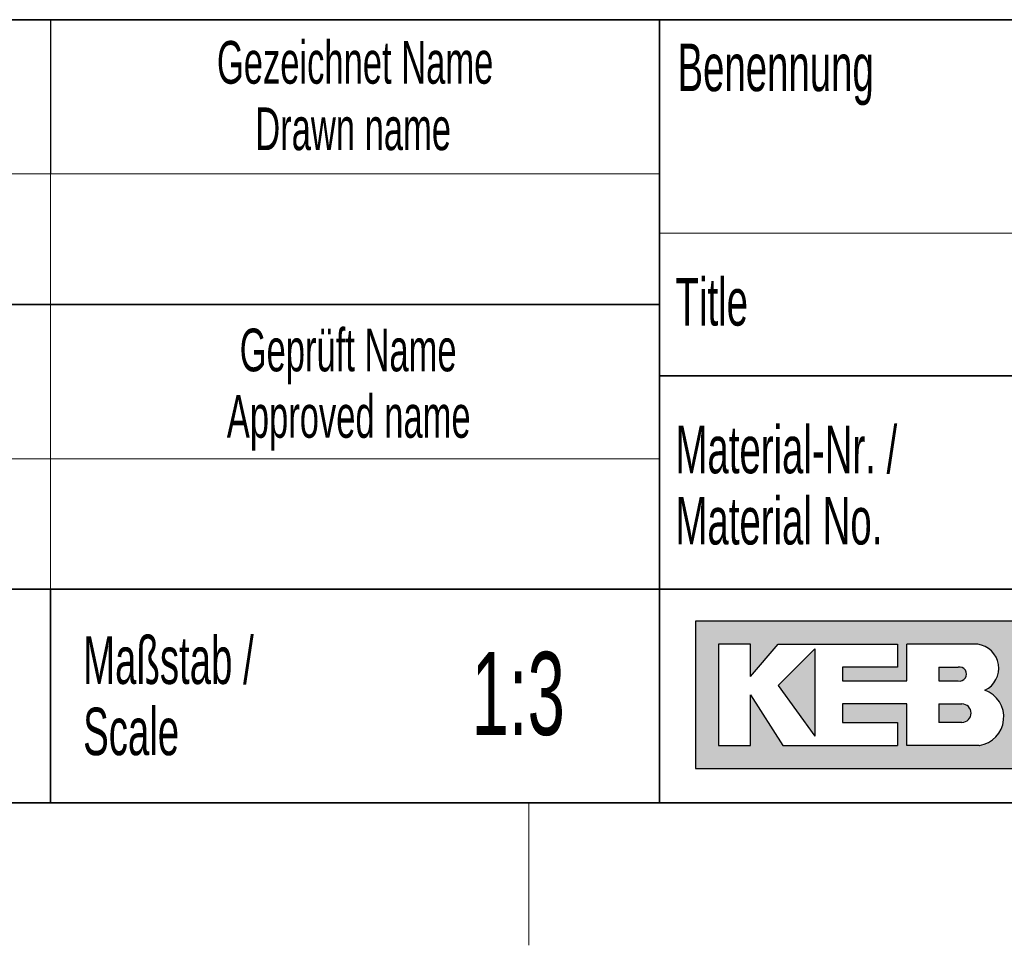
# Model space of a CAD drawing. Header units: millimetres. Extents: x 5 to 418, y 2 to 292.
# Tile 41 of 53: x 291 to 333, y 6 to 45. Entities that reach past the tile are written whole.
import ezdxf

# ---------------------------------------------------------------- set-up
doc = ezdxf.new("R2010")
doc.units = ezdxf.units.MM
doc.layers.add('SLD-0', color=7, linetype='Continuous')
doc.styles.add('SLDTEXTSTYLE1', font='TXT', dxfattribs={"width": 0.605})

msp = doc.modelspace()

# ---------------------------------------------------------------- hatches: boundary and pattern name
at = {"linetype": 'Continuous'}
h = msp.add_hatch(color=7, dxfattribs=at)
h.paths.add_polyline_path([(319.519086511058, 13.45626988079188), (333.083981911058, 13.45626988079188), (333.083981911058, 19.65736492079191), (319.519086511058, 19.65736492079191)], flags=0)
edge = h.paths.add_edge_path(flags=0)
edge.add_arc((331.3188604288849, 15.61738520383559), 1.20464082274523, -81.72003226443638, 70.1709600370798, ccw=False)
edge.add_line((331.4923410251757, 14.42530131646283), (331.480008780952, 14.42519098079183))
edge.add_line((331.480008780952, 14.42519098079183), (328.4331606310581, 14.42519098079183))
edge.add_line((328.4331606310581, 14.42519098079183), (328.4331606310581, 16.16924896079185))
edge.add_line((328.4331606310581, 16.16924896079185), (325.7201815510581, 16.16924896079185))
edge.add_line((325.7201815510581, 16.16924896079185), (325.7201815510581, 15.39411208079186))
edge.add_line((325.7201815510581, 15.39411208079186), (328.0455921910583, 15.39411208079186))
edge.add_line((328.0455921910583, 15.39411208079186), (328.0455921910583, 14.42519098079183))
edge.add_line((328.0455921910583, 14.42519098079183), (323.2009866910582, 14.42519098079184))
edge.add_line((323.2009866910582, 14.42519098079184), (321.8444971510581, 16.55681740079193))
edge.add_line((321.8444971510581, 16.55681740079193), (321.8444971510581, 14.42519098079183))
edge.add_line((321.8444971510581, 14.42519098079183), (320.4880076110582, 14.42519098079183))
edge.add_line((320.4880076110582, 14.42519098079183), (320.4880076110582, 18.68844382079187))
edge.add_line((320.4880076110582, 18.68844382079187), (321.8444971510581, 18.68844382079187))
edge.add_line((321.8444971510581, 18.68844382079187), (321.8444971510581, 17.33195428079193))
edge.add_line((321.8444971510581, 17.33195428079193), (323.0072024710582, 18.68844382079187))
edge.add_line((323.0072024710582, 18.68844382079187), (328.0455921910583, 18.68844382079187))
edge.add_line((328.0455921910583, 18.68844382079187), (328.0455921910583, 17.71952272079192))
edge.add_line((328.0455921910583, 17.71952272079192), (325.7201815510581, 17.71952272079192))
edge.add_line((325.7201815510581, 17.71952272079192), (325.7201815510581, 17.13817006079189))
edge.add_line((325.7201815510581, 17.13817006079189), (328.4331606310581, 17.13817006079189))
edge.add_line((328.4331606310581, 17.13817006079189), (328.4331606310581, 18.68844382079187))
edge.add_line((328.4331606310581, 18.68844382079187), (331.4242487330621, 18.68844382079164))
edge.add_line((331.4242487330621, 18.68844382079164), (331.4256482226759, 18.68844382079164))
edge.add_line((331.4256482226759, 18.68844382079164), (331.4259454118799, 18.68845828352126))
edge.add_arc((331.2860949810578, 17.67430640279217), 1.023749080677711, -64.45894120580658, 82.14849338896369, ccw=False)
msp.add_hatch(color=7, dxfattribs=at).paths.add_polyline_path([(324.5574762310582, 14.81275942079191), (324.557476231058, 18.49465960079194), (323.0072024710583, 16.94438584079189)], flags=0)
h = msp.add_hatch(color=7, dxfattribs=at)
edge = h.paths.add_edge_path(flags=0)
edge.add_line((329.7896501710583, 17.13817006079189), (330.6013652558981, 17.13817006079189))
edge.add_arc((330.6568434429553, 17.42884639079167), 0.2959232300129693, 259.1945394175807, 460.8054605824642)
edge.add_line((330.6013652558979, 17.71952272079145), (329.7896501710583, 17.71952272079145))
edge.add_line((329.7896501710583, 17.71952272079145), (329.7896501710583, 17.13817006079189))
h = msp.add_hatch(color=7, dxfattribs=at)
edge = h.paths.add_edge_path(flags=0)
edge.add_line((329.7896501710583, 15.39411208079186), (330.7588584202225, 15.39411208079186))
edge.add_arc((330.7588584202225, 15.78168052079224), 0.3875684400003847, 270.0000000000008, 450.0000000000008)
edge.add_line((330.7588584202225, 16.16924896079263), (330.7386620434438, 16.16924896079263))
edge.add_line((330.7386620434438, 16.16924896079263), (329.7896501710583, 16.16924896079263))
edge.add_line((329.7896501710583, 16.16924896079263), (329.7896501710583, 15.39411208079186))

# ---------------------------------------------------------------- linework, layer by layer
at = {"layer": 'SLD-0', "lineweight": 35}
for p, q in [((318, 45), (266.3304509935, 45)), ((318, 45), (318, 12)), ((318, 45), (318, 40.1053465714)), ((318, 45), (408, 45)), ((318, 45), (318, 12)), ((266.3304509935, 33), (318, 33)), ((408, 30), (318, 30)), ((266.3304509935, 21), (318, 21)), ((292.3304509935, 21), (292.3304509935, 12)), ((318, 21), (390, 21)), ((26, 12), (408, 12)), ((266.3304509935, 12), (318, 12))]:
    msp.add_line(p, q, dxfattribs=at)
at = {"layer": 'SLD-0'}
for p, q in [((292.3304509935, 45), (292.3304509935, 38.5)), ((331.4242487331, 18.6884438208), (331.4256482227, 18.6884438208)), ((331.4256482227, 18.6884438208), (331.4259454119, 18.6884582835)), ((331.480008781, 14.4251909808), (331.4923410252, 14.4253013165))]:
    msp.add_line(p, q, dxfattribs=at)
at = {"layer": 'SLD-0', "lineweight": 18}
for p, q in [((266.3304509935, 38.5), (318, 38.5)), ((292.3304509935, 38.5), (292.3304509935, 33)), ((292.3304509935, 33), (292.3304509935, 26.5)), ((266.3304509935, 26.5), (318, 26.5)), ((292.3304509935, 26.5), (292.3304509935, 21)), ((312.5, 6), (312.5, 12))]:
    msp.add_line(p, q, dxfattribs=at)
at = {"layer": 'SLD-0', "color": 7, "linetype": 'Continuous', "lineweight": 18}
msp.add_line((318, 36), (408, 36), dxfattribs=at)
at = {"layer": 'SLD-0', "linetype": 'Continuous'}
for p, q in [((333.0839819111, 19.6573649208), (319.5190865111, 19.6573649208)), ((319.5190865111, 19.6573649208), (319.5190865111, 13.4562698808)), ((321.8444971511, 18.6884438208), (320.4880076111, 18.6884438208)), ((320.4880076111, 18.6884438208), (320.4880076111, 14.4251909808)), ((321.8444971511, 17.3319542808), (323.0072024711, 18.6884438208)), ((321.8444971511, 17.3319542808), (321.8444971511, 18.6884438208)), ((323.0072024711, 18.6884438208), (328.0455921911, 18.6884438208)), ((328.0455921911, 18.6884438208), (328.0455921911, 17.7195227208)), ((331.4242487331, 18.6884438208), (328.4331606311, 18.6884438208)), ((328.4331606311, 17.1381700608), (328.4331606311, 18.6884438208)), ((331.4242487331, 18.6884438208), (331.4256482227, 18.6884438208)), ((331.4256482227, 18.6884438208), (331.4259454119, 18.6884582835)), ((324.5574762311, 18.4946596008), (323.0072024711, 16.9443858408)), ((324.5574762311, 18.4946596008), (324.5574762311, 14.8127594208)), ((325.7201815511, 17.7195227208), (325.7201815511, 17.1381700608)), ((328.0455921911, 17.7195227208), (325.7201815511, 17.7195227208)), ((329.7896501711, 17.7195227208), (330.6013652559, 17.7195227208)), ((329.7896501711, 17.7195227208), (329.7896501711, 17.1381700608)), ((325.7201815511, 17.1381700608), (328.4331606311, 17.1381700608)), ((329.7896501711, 17.1381700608), (330.6013652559, 17.1381700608)), ((323.0072024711, 16.9443858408), (324.5574762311, 14.8127594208)), ((321.8444971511, 14.4251909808), (321.8444971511, 16.5568174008)), ((321.8444971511, 16.5568174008), (323.2009866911, 14.4251909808)), ((325.7201815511, 16.1692489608), (325.7201815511, 15.3941120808)), ((328.4331606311, 16.1692489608), (325.7201815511, 16.1692489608)), ((328.4331606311, 14.4251909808), (328.4331606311, 16.1692489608)), ((329.7896501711, 16.1692489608), (330.7588584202, 16.1692489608)), ((329.7896501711, 16.1692489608), (329.7896501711, 15.3941120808)), ((330.7386620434, 16.1692489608), (330.7588584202, 16.1692489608)), ((325.7201815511, 15.3941120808), (328.0455921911, 15.3941120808)), ((328.0455921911, 15.3941120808), (328.0455921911, 14.4251909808)), ((330.7588584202, 15.3941120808), (329.7896501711, 15.3941120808)), ((320.4880076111, 14.4251909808), (321.8444971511, 14.4251909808)), ((323.2009866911, 14.4251909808), (328.0455921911, 14.4251909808)), ((331.480008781, 14.4251909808), (328.4331606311, 14.4251909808)), ((331.480008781, 14.4251909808), (331.4923410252, 14.4253013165)), ((319.5190865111, 13.4562698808), (333.0839819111, 13.4562698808))]:
    msp.add_line(p, q, dxfattribs=at)
at = {"layer": 'SLD-0', "color": 7, "linetype": 'Continuous', "lineweight": 35}
msp.add_line((408, 12), (318, 12), dxfattribs=at)
at = {"layer": 'SLD-0', "linetype": 'Continuous'}
for centre, radius, start, end in [((331.2860949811, 17.6743064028), 1.023749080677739, 295.5410587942, 82.148493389), ((330.656843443, 17.4288463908), 0.2959232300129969, 259.1945394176, 100.8054605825), ((331.3188604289, 15.6173852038), 1.204640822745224, 278.2799677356, 70.1709600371), ((330.7588584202, 15.7816805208), 0.3875684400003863, 270, 90)]:
    msp.add_arc(centre, radius, start, end, dxfattribs=at)

# ---------------------------------------------------------------- texts
at = {"layer": 'SLD-0', "style": 'SLDTEXTSTYLE1'}
for s, insert, char_height, attachment_point in [('Gezeichnet Name', (305.1708434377, 44.1039425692), 1.8, 2), ('Benennung', (318.7636716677, 43.9908879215), 2, 1), ('Drawn name', (305.0870934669, 41.303942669), 1.8, 2), ('Title', (318.6797653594, 34.1107265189), 2, 1), ('Geprüft Name', (304.8761939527, 31.9851255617), 1.8, 2), ('Approved name', (304.900256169, 29.1851256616), 1.8, 2), ('Material-Nr. /', (318.6797653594, 27.8878268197), 2, 1), ('Material No.', (318.6797653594, 24.8878267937), 2, 1), ('Maßstab /', (293.7028556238, 19.0115944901), 2, 1), ('1:3', (312.0485231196, 18.3609001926), 3.5, 2), ('Scale', (293.7028556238, 16.011594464), 2, 1)]:
    msp.add_mtext(s, dxfattribs=dict(at, insert=insert, char_height=char_height, attachment_point=attachment_point))

doc.saveas('drawing.dxf')
